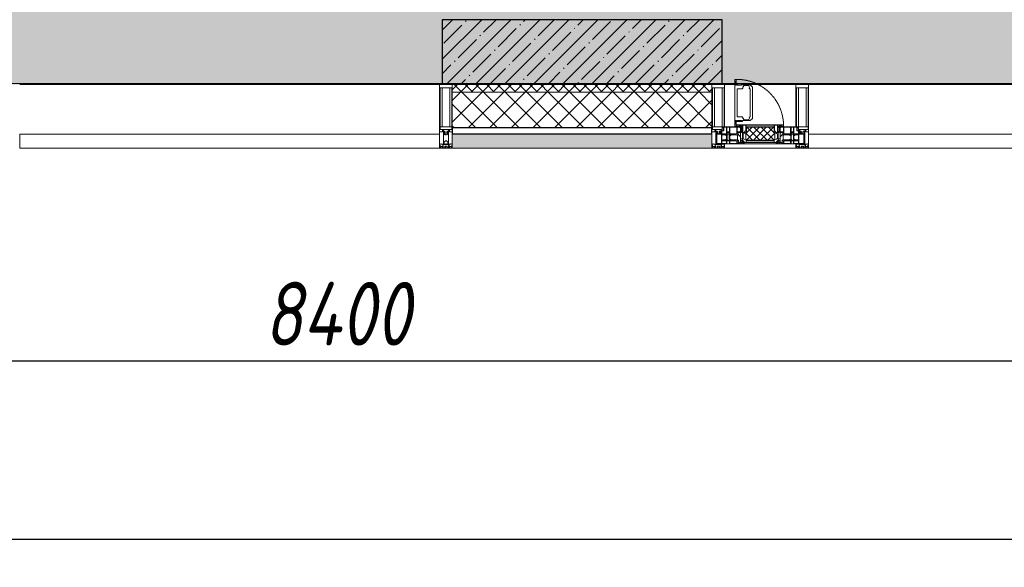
# Model space of a CAD drawing. Header units: millimetres. Extents: x -26888115 to 7466299, y -86687 to 22081.
# Tile 25 of 225: x 55668 to 59537, y -51379 to -49229. Entities that reach past the tile are written whole.
import ezdxf

# ---------------------------------------------------------------- set-up
doc = ezdxf.new("R2010")
doc.units = ezdxf.units.MM
doc.linetypes.add('-D1-02х01', pattern=[3, 2, -1])
doc.layers.get('Defpoints').update_dxf_attribs({"color": 31})
for name, color, linetype, lineweight in [('_0', 7, 'Continuous', 13), ('A-200-M_WALL', 7, 'Continuous', 5), ('A-200-M_WALL_PAT', 7, 'Continuous', 5), ('A-214-M_CURT_WALL', 7, 'Continuous', 5), ('A-215-M_CURT_PANEL', 7, 'Continuous', 5), ('A-230-M_FLOOR', 7, 'Continuous', 5), ('A-314-M_WINDOW', 7, 'Continuous', 5), ('S-280-M_COLUMN', 7, 'Continuous', 5), ('Z-060-M_DETAIL', 7, 'Continuous', 5), ('Оси', 7, 'Continuous', 5)]:
    doc.layers.add(name, color=color, linetype=linetype, lineweight=lineweight)
doc.styles.add('fl_iso paper', font='isocpeur.ttf', dxfattribs={"width": 0.8, "oblique": 10})
doc.dimstyles.new('In tre 1_100', dxfattribs={"dimscale": 100, "dimtxt": 2.5, "dimasz": 2, "dimexe": 1, "dimexo": 0.7, "dimgap": 0.6, "dimtad": 1, "dimdec": 0, "dimrnd": 5, "dimzin": 0, "dimdsep": 46, "dimtxsty": 'fl_iso paper', "dimblk": 'ARCHTICK', "dimcen": 0, "dimdle": 1, "dimadec": 0, "dimazin": 0, "dimtfac": 1, "dimtdec": 0, "dimtofl": 0, "dimtmove": 1, "dimatfit": 3, "dimldrblk": 'DOT', "dimfxl": 40, "dimtfillclr": 256, "dimtolj": 1, "dimtzin": 0, "dimarcsym": 1})

# ---------------------------------------------------------------- blocks, each defined once
blk = doc.blocks.new('_ArchTick')
at = {"color": 0, "linetype": 'ByBlock', "lineweight": 9, "const_width": 0.15}
blk.add_lwpolyline([(-0.5, -0.5), (0.5, 0.5)], dxfattribs=at)
blk = doc.blocks.new('*D260')
at = {"layer": 'Defpoints', "color": 0, "transparency": 16777216}
for p in [(35918, -51162.7), (73118, -51162.7), (73118, -51268.8)]:
    blk.add_point(p, dxfattribs=at)
at = {"layer": 'Оси', "color": 0, "lineweight": -2, "transparency": 16777216}
for p, q in [((35918, -51232.7), (35918, -51368.8)), ((73118, -51232.7), (73118, -51368.8)), ((35818, -51268.8), (73218, -51268.8))]:
    blk.add_line(p, q, dxfattribs=at)
at = {"layer": 'Оси', "color": 0, "lineweight": -2, "transparency": 16777216, "xscale": 200, "yscale": 200, "zscale": 200, "rotation": 180}
blk.add_blockref('_ArchTick', (35918, -51268.8), dxfattribs=at)
at = {"layer": 'Оси', "color": 0, "lineweight": -2, "transparency": 16777216, "xscale": 200, "yscale": 200, "zscale": 200}
blk.add_blockref('_ArchTick', (73118, -51268.8), dxfattribs=at)
at = {"layer": 'Оси', "color": 0, "transparency": 16777216, "insert": (54518, -51083.8), "char_height": 250, "attachment_point": 5, "style": 'fl_iso paper'}
blk.add_mtext('\\A1;37200', dxfattribs=at)
blk = doc.blocks.new('_DOT')
at = {"color": 0, "linetype": 'ByBlock'}
blk.add_line((-0.5, 0), (-1, 0), dxfattribs=at)
at = {"color": 0, "linetype": 'ByBlock', "const_width": 0.5}
blk.add_lwpolyline([(-0.25, 0, 1), (0.25, 0, 1)], format="xyb", close=True, dxfattribs=at)
blk = doc.blocks.new('*D264')
at = {"layer": 'Defpoints', "color": 0, "transparency": 16777216}
for p in [(61118, -50568.8), (52718, -51268.8), (61118, -51268.8)]:
    blk.add_point(p, dxfattribs=at)
at = {"layer": 'Оси', "color": 0, "lineweight": -2, "transparency": 16777216}
for p, q in [((52718, -51198.8), (52718, -50468.8)), ((61118, -51198.8), (61118, -50468.8)), ((52618, -50568.8), (61218, -50568.8))]:
    blk.add_line(p, q, dxfattribs=at)
at = {"layer": 'Оси', "color": 0, "lineweight": -2, "transparency": 16777216, "xscale": 200, "yscale": 200, "zscale": 200, "rotation": 180}
blk.add_blockref('_ArchTick', (52718, -50568.8), dxfattribs=at)
at = {"layer": 'Оси', "color": 0, "lineweight": -2, "transparency": 16777216, "xscale": 200, "yscale": 200, "zscale": 200}
blk.add_blockref('_ArchTick', (61118, -50568.8), dxfattribs=at)
at = {"layer": 'Оси', "color": 0, "transparency": 16777216, "insert": (56918, -50383.8), "char_height": 250, "attachment_point": 5, "style": 'fl_iso paper'}
blk.add_mtext('\\A1;8400', dxfattribs=at)
blk = doc.blocks.new('System Panel - A_PAN_Glass-4298516-50_AS_Plan_32_Пентхаус')
at = {"layer": 'A-215-M_CURT_PANEL'}
for p, q in [((825, 55), (-825, 55)), ((-825, 55), (-825, 0)), ((825, 0), (825, 55)), ((-825, 0), (825, 0))]:
    blk.add_line(p, q, dxfattribs=at)
blk = doc.blocks.new('Rectangular Mullion - R_StandardFrame_50Wx250H-3736074-50_AS_Plan_32_Пентхаус')
at = {"layer": 'A-214-M_CURT_WALL'}
blk.add_line((24240, -505), (22590, -505), dxfattribs=at)
blk = doc.blocks.new('A_PAN_Створка - 383мм-4633665-50_AS_Plan_32_Пентхаус')
at = {"layer": 'A-215-M_CURT_PANEL'}
h = blk.add_hatch(dxfattribs=at)
h.set_pattern_fill('FP_6', color=256, style=0, pattern_type=2)
h.set_pattern_definition([(225, (22400, -754.981), (14.142136, -14.142136), []), (315, (22400, -754.981), (14.142136, 14.142136), [])])
h.paths.add_polyline_path([(-54.5, -31.8), (-54.9, -34.1), (-57.2, -36.4), (-57.2, -60.8), (-54.6, -63.4), (-53.6, -82.7), (54.6, -81.8), (54.6, -63.4), (57.2, -60.8), (57.2, -36.4), (54.9, -34.1), (54.5, -31.8)])
at = {"layer": 'A-314-M_WINDOW'}
for p, q in [((-67.9, -17), (-171, -17)), ((-171, -17), (-171, -57)), ((-171, -18.5), (-153.5, -18.5)), ((-153.5, -18.5), (-152, -20)), ((-152, -20), (-152, -73.5)), ((-150.5, -17), (-150.5, -29.4)), ((-132.4, -18.6), (-150.5, -18.6)), ((-150.5, -29.4), (-132.4, -29.4)), ((-150.5, -33.6), (-150.5, -68)), ((-136.3, -33.6), (-150.5, -33.6)), ((-137.2, -31), (-135.8, -35)), ((-132.5, -31), (-137.2, -31)), ((-132.1, -36.8), (-135.8, -35)), ((-132.5, -31.9), (-133.4, -33.7)), ((-133.4, -33.7), (-130.1, -35.3)), ((-132.5, -31.9), (-132.5, -31)), ((-132.4, -29.4), (-132.4, -18.6)), ((-132.1, -49), (-132.1, -36.8)), ((-131, -18.2), (-131, -29.5)), ((-120.8, -18.2), (-131, -18.2)), ((-131, -29.5), (-120.8, -29.5)), ((-131, -30.9), (-131, -33)), ((-120.8, -30.9), (-131, -30.9)), ((-129.4, -34.6), (-131, -33)), ((-130.1, -35.3), (-129.4, -34.6)), ((-130.1, -35.3), (-130.1, -50.4)), ((-122.4, -34.6), (-120.8, -33)), ((-121.7, -35.3), (-122.4, -34.6)), ((-118.4, -33.7), (-121.7, -35.3)), ((-121.7, -35.3), (-121.7, -50.4)), ((-120.8, -18.2), (-120.8, -29.5)), ((-120.8, -30.9), (-120.8, -33)), ((-119.7, -36.8), (-115.9, -35)), ((-119.7, -49), (-119.7, -36.8)), ((-119.3, -18.6), (-92.5, -18.6)), ((-119.3, -29.4), (-119.3, -18.6)), ((-92.5, -29.4), (-119.3, -29.4)), ((-119.3, -31), (-114.6, -31)), ((-119.3, -31.9), (-119.3, -31)), ((-119.3, -31.9), (-118.4, -33.7)), ((-114.6, -31), (-115.9, -35)), ((-94.1, -33.5), (-115.4, -33.5)), ((-89.9, -35.1), (-94.1, -33.5)), ((-92.5, -18.6), (-92.5, -29.4)), ((-90.8, -18.5), (-90.8, -29.4)), ((-87.3, -18.5), (-90.8, -18.5)), ((-90.8, -29.4), (-85.9, -29.4)), ((-89.9, -32.5), (-89.9, -35.1)), ((-85.9, -32.5), (-89.9, -32.5)), ((-89.9, -35.1), (-89.9, -50.9)), ((-87.3, -20.4), (-87.3, -18.5)), ((-87.3, -20.4), (-87.3, -21.9)), ((-84.8, -20.4), (-87.3, -20.4)), ((-87.3, -21.9), (-85.9, -21.9)), ((-85.9, -18.2), (-85.9, -20.4)), ((-75.9, -18.2), (-85.9, -18.2)), ((-85.9, -21.9), (-85.9, -29.4)), ((-85.9, -29.4), (-85.9, -32.5)), ((-83.4, -20.4), (-84.8, -20.4)), ((-70, -33.8), (-83.4, -20.4)), ((-78, -84), (-78, -23.5)), ((-78, -23.5), (-67.9, -23.5)), ((-78, -36.8), (-70, -36.8)), ((-78, -45.6), (-78, -36.8)), ((-75.9, -21.5), (-75.9, -18.2)), ((-75.9, -21.5), (-75.9, -23.5)), ((-74.9, -21.5), (-75.9, -21.5)), ((-75.9, -23.5), (-73, -23.5)), ((-74.9, -17.9), (-74.9, -21.5)), ((-68.9, -17.9), (-74.9, -17.9)), ((-67.2, -29.3), (-73, -23.5)), ((-61.4, -23.5), (-70, -32.1)), ((-70, -32.1), (-70, -62.5)), ((-70, -36.8), (-70, -33.8)), ((-68.9, -21.5), (-68.9, -17.9)), ((-67.9, -21.5), (-68.9, -21.5)), ((67.9, -17), (-67.9, -17)), ((-61.4, -23.5), (-67.9, -17)), ((-67.9, -17), (-67.9, -23.5)), ((-67.9, -17), (67.9, -17)), ((-67.9, -21.5), (-67.9, -23.5)), ((-67.9, -23.5), (-64.6, -26.8)), ((-67.9, -23.5), (-64.6, -26.8)), ((-64.6, -26.8), (-67.2, -29.3)), ((-64.6, -26.8), (-61.4, -23.5)), ((61.4, -23.5), (-61.4, -23.5)), ((67.9, -17), (61.4, -23.5)), ((70, -32.1), (61.4, -23.5)), ((61.4, -23.5), (64.6, -26.8)), ((67.9, -23.5), (64.6, -26.8)), ((64.6, -26.8), (67.9, -23.5)), ((64.6, -26.8), (67.2, -29.3)), ((67.2, -29.3), (73, -23.5)), ((67.9, -23.5), (67.9, -17)), ((171, -17), (67.9, -17)), ((67.9, -21.5), (67.9, -23.5)), ((67.9, -21.5), (68.9, -21.5)), ((67.9, -23.5), (78, -23.5)), ((68.9, -17.9), (74.9, -17.9)), ((68.9, -21.5), (68.9, -17.9)), ((70, -33.8), (83.4, -20.4)), ((70, -62.5), (70, -32.1)), ((70, -36.8), (70, -33.8)), ((78, -36.8), (70, -36.8)), ((75.9, -23.5), (73, -23.5)), ((74.9, -17.9), (74.9, -21.5)), ((74.9, -21.5), (75.9, -21.5)), ((75.9, -18.2), (85.9, -18.2)), ((75.9, -21.5), (75.9, -18.2)), ((75.9, -21.5), (75.9, -23.5)), ((78, -23.5), (78, -84)), ((78, -45.6), (78, -36.8)), ((83.4, -20.4), (84.8, -20.4)), ((84.8, -20.4), (87.3, -20.4)), ((85.9, -18.2), (85.9, -20.4)), ((85.9, -21.9), (85.9, -29.4)), ((87.3, -21.9), (85.9, -21.9)), ((85.9, -29.4), (85.9, -32.5)), ((90.8, -29.4), (85.9, -29.4)), ((85.9, -32.5), (89.9, -32.5)), ((87.3, -18.5), (90.8, -18.5)), ((87.3, -20.4), (87.3, -18.5)), ((87.3, -20.4), (87.3, -21.9)), ((89.9, -32.5), (89.9, -35.1)), ((89.9, -35.1), (94.1, -33.5)), ((89.9, -35.1), (89.9, -50.9)), ((90.8, -18.5), (90.8, -29.4)), ((92.5, -18.6), (92.5, -29.4)), ((119.3, -18.6), (92.5, -18.6)), ((92.5, -29.4), (119.3, -29.4)), ((94.1, -33.5), (115.4, -33.5)), ((114.6, -31), (115.9, -35)), ((119.3, -31), (114.6, -31)), ((119.7, -36.8), (115.9, -35)), ((119.3, -31.9), (118.4, -33.7)), ((118.4, -33.7), (121.7, -35.3)), ((119.3, -29.4), (119.3, -18.6)), ((119.3, -31.9), (119.3, -31)), ((119.7, -49), (119.7, -36.8)), ((120.8, -18.2), (120.8, -29.5)), ((120.8, -18.2), (131, -18.2)), ((131, -29.5), (120.8, -29.5)), ((120.8, -30.9), (120.8, -33)), ((120.8, -30.9), (131, -30.9)), ((122.4, -34.6), (120.8, -33)), ((121.7, -35.3), (122.4, -34.6)), ((121.7, -35.3), (121.7, -50.4)), ((129.4, -34.6), (131, -33)), ((130.1, -35.3), (129.4, -34.6)), ((133.4, -33.7), (130.1, -35.3)), ((130.1, -35.3), (130.1, -50.4)), ((131, -18.2), (131, -29.5)), ((131, -30.9), (131, -33)), ((132.1, -36.8), (135.8, -35)), ((132.1, -49), (132.1, -36.8)), ((132.4, -18.6), (150.5, -18.6)), ((132.4, -29.4), (132.4, -18.6)), ((150.5, -29.4), (132.4, -29.4)), ((132.5, -31), (137.2, -31)), ((132.5, -31.9), (132.5, -31)), ((132.5, -31.9), (133.4, -33.7)), ((137.2, -31), (135.8, -35)), ((136.3, -33.6), (150.5, -33.6)), ((150.5, -17), (150.5, -29.4)), ((150.5, -33.6), (150.5, -68)), ((153.5, -18.5), (152, -20)), ((152, -20), (152, -73.5)), ((171, -18.5), (153.5, -18.5)), ((171, -57), (171, -17)), ((-171, -55.5), (-152, -55.5)), ((-171, -57), (-156, -57)), ((-153, -60), (-153, -73.5)), ((-153, -73.5), (-150, -73.5)), ((-136.4, -52.4), (-150.5, -52.4)), ((-150.5, -56.6), (-132.4, -56.6)), ((-150.5, -68), (-143.5, -68)), ((-150.5, -69.5), (-150.5, -73.5)), ((-145, -69.5), (-150.5, -69.5)), ((-150, -73.5), (-150, -84)), ((-145, -69.5), (-145, -79.5)), ((-143.5, -68), (-143.5, -81)), ((-137.2, -54.8), (-135.8, -50.8)), ((-132.5, -54.8), (-137.2, -54.8)), ((-132.1, -49), (-135.8, -50.8)), ((-133.4, -52), (-130.1, -50.4)), ((-132.5, -53.8), (-133.4, -52)), ((-132.5, -53.8), (-132.5, -54.8)), ((-132.4, -56.6), (-132.4, -82.5)), ((-129.4, -51.1), (-131, -52.7)), ((-131, -55.1), (-131, -52.7)), ((-120.8, -55.1), (-131, -55.1)), ((-131, -56.5), (-131, -62.6)), ((-131, -56.5), (-120.8, -56.5)), ((-120.8, -62.6), (-131, -62.6)), ((-131, -64.6), (-120.8, -64.6)), ((-131, -82.5), (-131, -64.6)), ((-130.1, -50.4), (-129.4, -51.1)), ((-121.7, -50.4), (-122.4, -51.1)), ((-122.4, -51.1), (-120.8, -52.7)), ((-118.4, -52), (-121.7, -50.4)), ((-120.8, -55.1), (-120.8, -52.7)), ((-120.8, -56.5), (-120.8, -62.6)), ((-120.8, -82.5), (-120.8, -64.6)), ((-119.7, -49), (-115.9, -50.8)), ((-119.3, -53.8), (-118.4, -52)), ((-119.3, -53.8), (-119.3, -54.8)), ((-119.3, -54.8), (-114.6, -54.8)), ((-119.3, -56.6), (-119.3, -82.5)), ((-92.5, -56.6), (-119.3, -56.6)), ((-114.6, -54.8), (-115.9, -50.8)), ((-94.1, -52.5), (-115.3, -52.5)), ((-89.9, -50.9), (-94.1, -52.5)), ((-92.5, -56.6), (-92.5, -82.5)), ((-90.8, -56.6), (-85.9, -56.6)), ((-90.8, -62.7), (-90.8, -56.6)), ((-80.4, -62.7), (-90.8, -62.7)), ((-90.8, -64.6), (-90.8, -82.5)), ((-80.1, -64.6), (-90.8, -64.6)), ((-89.9, -52.2), (-89.9, -50.9)), ((-89.9, -52.2), (-88.6, -53.5)), ((-85.9, -53.5), (-88.6, -53.5)), ((-85.9, -53.5), (-78, -45.6)), ((-85.9, -56.6), (-85.9, -53.5)), ((-80.4, -61.1), (-80.4, -62.7)), ((-78, -61.1), (-80.4, -61.1)), ((-80.1, -66.1), (-80.1, -64.6)), ((-78, -66.1), (-80.1, -66.1)), ((-78, -66.1), (-78, -61.1)), ((-70, -62.5), (-73.9, -62.5)), ((-73.9, -62.5), (-73.9, -87.5)), ((73.9, -62.5), (70, -62.5)), ((73.9, -87.5), (73.9, -62.5)), ((85.9, -53.5), (78, -45.6)), ((78, -61.1), (80.4, -61.1)), ((78, -66.1), (78, -61.1)), ((78, -66.1), (80.1, -66.1)), ((80.1, -64.6), (90.8, -64.6)), ((80.1, -66.1), (80.1, -64.6)), ((80.4, -61.1), (80.4, -62.7)), ((80.4, -62.7), (90.8, -62.7)), ((85.9, -53.5), (88.6, -53.5)), ((85.9, -56.6), (85.9, -53.5)), ((90.8, -56.6), (85.9, -56.6)), ((89.9, -52.2), (88.6, -53.5)), ((89.9, -50.9), (94.1, -52.5)), ((89.9, -52.2), (89.9, -50.9)), ((90.8, -62.7), (90.8, -56.6)), ((90.8, -64.6), (90.8, -82.5)), ((92.5, -56.6), (119.3, -56.6)), ((92.5, -56.6), (92.5, -82.5)), ((94.1, -52.5), (115.3, -52.5)), ((114.6, -54.8), (115.9, -50.8)), ((119.3, -54.8), (114.6, -54.8)), ((119.7, -49), (115.9, -50.8)), ((118.4, -52), (121.7, -50.4)), ((119.3, -53.8), (118.4, -52)), ((119.3, -53.8), (119.3, -54.8)), ((119.3, -56.6), (119.3, -82.5)), ((122.4, -51.1), (120.8, -52.7)), ((120.8, -55.1), (120.8, -52.7)), ((120.8, -55.1), (131, -55.1)), ((120.8, -56.5), (120.8, -62.6)), ((131, -56.5), (120.8, -56.5)), ((120.8, -62.6), (131, -62.6)), ((120.8, -82.5), (120.8, -64.6)), ((131, -64.6), (120.8, -64.6)), ((121.7, -50.4), (122.4, -51.1)), ((130.1, -50.4), (129.4, -51.1)), ((129.4, -51.1), (131, -52.7)), ((133.4, -52), (130.1, -50.4)), ((131, -55.1), (131, -52.7)), ((131, -56.5), (131, -62.6)), ((131, -82.5), (131, -64.6)), ((132.1, -49), (135.8, -50.8)), ((150.5, -56.6), (132.4, -56.6)), ((132.4, -56.6), (132.4, -82.5)), ((132.5, -53.8), (133.4, -52)), ((132.5, -53.8), (132.5, -54.8)), ((132.5, -54.8), (137.2, -54.8)), ((137.2, -54.8), (135.8, -50.8)), ((136.4, -52.4), (150.5, -52.4)), ((143.5, -68), (143.5, -81)), ((150.5, -68), (143.5, -68)), ((145, -69.5), (150.5, -69.5)), ((145, -69.5), (145, -79.5)), ((150, -84), (150, -73.5)), ((150, -73.5), (153, -73.5)), ((150.5, -69.5), (150.5, -73.5)), ((171, -55.5), (152, -55.5)), ((153, -73.5), (153, -60)), ((156, -57), (171, -57)), ((-150, -84), (-78, -84)), ((-148.5, -81), (-148.5, -82.5)), ((-143.5, -81), (-148.5, -81)), ((-148.5, -82.5), (-132.4, -82.5)), ((-131, -82.5), (-120.8, -82.5)), ((-119.3, -82.5), (-92.5, -82.5)), ((-73.9, -87.5), (-91.5, -87.5)), ((-91.5, -87.5), (-91.5, -92)), ((-91.5, -92), (91.5, -92)), ((-90.8, -82.5), (-79.5, -82.5)), ((-78, -84), (-85, -84)), ((-85, -84), (-85, -87.5)), ((-85, -87.5), (-78, -87.5)), ((-79.5, -80.6), (-78, -80.6)), ((-79.5, -82.5), (-79.5, -80.6)), ((-78, -87.5), (-78, -84)), ((-78, -84), (-73.9, -84)), ((73.9, -84), (78, -84)), ((91.5, -87.5), (73.9, -87.5)), ((79.5, -80.6), (78, -80.6)), ((78, -87.5), (78, -84)), ((78, -84), (85, -84)), ((78, -84), (150, -84)), ((85, -87.5), (78, -87.5)), ((79.5, -82.5), (79.5, -80.6)), ((90.8, -82.5), (79.5, -82.5)), ((85, -84), (85, -87.5)), ((91.5, -92), (91.5, -87.5)), ((119.3, -82.5), (92.5, -82.5)), ((131, -82.5), (120.8, -82.5)), ((148.5, -82.5), (132.4, -82.5)), ((143.5, -81), (148.5, -81)), ((148.5, -81), (148.5, -82.5))]:
    blk.add_line(p, q, dxfattribs=at)
for centre, start, end in [((-156, -60), 0, 90), ((156, -60), 90, 180)]:
    blk.add_arc(centre, 3, start, end, dxfattribs=at)
at = {"layer": 'A-314-M_WINDOW', "linetype": '-D1-02х01'}
blk.add_arc((91.4, -87.5), 183, 181.4091, 271.1445, dxfattribs=at)
at = {"layer": 'Z-060-M_DETAIL'}
for p, q in [((-70, -32.1), (-61.4, -23.5)), ((-70, -62.5), (-70, -32.1)), ((-67.8, -38.3), (-65.7, -37.4)), ((-67.8, -55.7), (-67.8, -38.3)), ((-65.7, -37.4), (-60.8, -34.7)), ((61.4, -23.5), (-61.4, -23.5)), ((-60.8, -34.7), (-57.3, -35.9)), ((-55.2, -33.8), (-57.3, -35.9)), ((-54.9, -34.1), (-57.2, -36.4)), ((-57.2, -36.4), (-57.2, -60.8)), ((-55.2, -33.8), (-54.8, -31.5)), ((-54.9, -25.8), (-53.9, -24.8)), ((-54.9, -29.5), (-54.9, -25.8)), ((-53.9, -30.5), (-54.9, -29.5)), ((-54.5, -31.8), (-54.9, -34.1)), ((0, -31.5), (-54.8, -31.5)), ((54.5, -31.8), (-54.5, -31.8)), ((-53.9, -24.8), (53.9, -24.8)), ((53.9, -30.5), (-53.9, -30.5)), ((0, -31.5), (54.8, -31.5)), ((54.9, -25.8), (53.9, -24.8)), ((53.9, -30.5), (54.9, -29.5)), ((54.9, -34.1), (54.5, -31.8)), ((55.2, -33.8), (54.8, -31.5)), ((54.9, -29.5), (54.9, -25.8)), ((57.2, -36.4), (54.9, -34.1)), ((55.2, -33.8), (57.3, -35.9)), ((57.2, -60.8), (57.2, -36.4)), ((60.8, -34.7), (57.3, -35.9)), ((65.7, -37.4), (60.8, -34.7)), ((70, -32.1), (61.4, -23.5)), ((67.8, -38.3), (65.7, -37.4)), ((67.8, -55.7), (67.8, -38.3)), ((70, -62.5), (70, -32.1)), ((-73.9, -62.5), (-70, -62.5)), ((-73.9, -87.5), (-73.9, -62.5)), ((-69.4, -66.5), (-73.9, -66.5)), ((-69.4, -81.5), (-69.4, -66.5)), ((-61.7, -62.5), (-67.9, -62.5)), ((-67.9, -62.5), (-67.9, -89.3)), ((-66, -56.5), (-67.8, -55.7)), ((-66, -56.5), (-62, -59.1)), ((-62, -59.1), (-60.7, -61)), ((-61.7, -64.9), (-61.7, -62.5)), ((-60.1, -67.7), (-61.7, -64.9)), ((-60.7, -61), (-57.4, -61)), ((-56.4, -67.7), (-60.1, -67.7)), ((-57.4, -61), (-54.9, -63.5)), ((-57.2, -60.8), (-54.6, -63.4)), ((-56.4, -89.4), (-56.4, -67.7)), ((-54.9, -63.5), (-54.9, -81.9)), ((-54.6, -63.4), (-54.6, -81.8)), ((54.6, -63.4), (57.2, -60.8)), ((54.6, -81.8), (54.6, -63.4)), ((57.4, -61), (54.9, -63.5)), ((54.9, -63.5), (54.9, -81.9)), ((56.4, -67.7), (60.1, -67.7)), ((56.4, -89.4), (56.4, -67.7)), ((60.7, -61), (57.4, -61)), ((60.1, -67.7), (61.7, -64.9)), ((62, -59.1), (60.7, -61)), ((61.7, -62.5), (67.9, -62.5)), ((61.7, -64.9), (61.7, -62.5)), ((66, -56.5), (62, -59.1)), ((66, -56.5), (67.8, -55.7)), ((67.9, -62.5), (67.9, -89.3)), ((69.4, -66.5), (73.9, -66.5)), ((69.4, -81.5), (69.4, -66.5)), ((73.9, -62.5), (70, -62.5)), ((73.9, -87.5), (73.9, -62.5)), ((-91.5, -87.5), (-73.9, -87.5)), ((-91.5, -92), (-91.5, -87.5)), ((-91.5, -92), (91.5, -92)), ((-83.4, -90.3), (-83.4, -87.5)), ((-83.4, -90.3), (-69.4, -90.3)), ((-73.9, -81.5), (-69.4, -81.5)), ((-69.4, -85.5), (-73.9, -85.5)), ((-69.4, -90.3), (-69.4, -85.5)), ((-67.9, -89.3), (-66.9, -90.3)), ((-66.9, -90.3), (-57.4, -90.3)), ((-57.4, -90.3), (-56.4, -89.4)), ((-54.9, -81.9), (-53.8, -83)), ((-54.9, -85.6), (-53.9, -84.6)), ((-54.9, -89.3), (-54.9, -85.6)), ((-53.9, -90.3), (-54.9, -89.3)), ((-54.6, -81.8), (-53.6, -82.7)), ((-53.9, -84.6), (53.9, -84.6)), ((53.9, -90.3), (-53.9, -90.3)), ((53.8, -83), (-53.8, -83)), ((-53.6, -82.7), (53.6, -82.7)), ((53.6, -82.7), (54.6, -81.8)), ((54.9, -81.9), (53.8, -83)), ((54.9, -85.6), (53.9, -84.6)), ((53.9, -90.3), (54.9, -89.3)), ((54.9, -89.3), (54.9, -85.6)), ((57.4, -90.3), (56.4, -89.4)), ((66.9, -90.3), (57.4, -90.3)), ((67.9, -89.3), (66.9, -90.3)), ((73.9, -81.5), (69.4, -81.5)), ((69.4, -85.5), (73.9, -85.5)), ((69.4, -90.3), (69.4, -85.5)), ((83.4, -90.3), (69.4, -90.3)), ((91.5, -87.5), (73.9, -87.5)), ((83.4, -90.3), (83.4, -87.5)), ((91.5, -92), (91.5, -87.5))]:
    blk.add_line(p, q, dxfattribs=at)
at = {"layer": 'Z-060-M_DETAIL', "color": 9, "true_color": 0xc8c8c8}
for p, q in [((39.7, -109), (31.1, -117.6)), ((70.1, -109), (39.7, -109)), ((45, -113.3), (42.3, -118.2)), ((45.9, -111.2), (45, -113.3)), ((63.3, -111.2), (45.9, -111.2)), ((64.1, -113), (63.3, -111.2)), ((64.1, -113), (66.7, -117)), ((70.1, -105.1), (70.1, -109)), ((95.1, -105.1), (70.1, -105.1)), ((74.1, -109.6), (74.1, -105.1)), ((89.1, -109.6), (74.1, -109.6)), ((89.1, -105.1), (89.1, -109.6)), ((93.1, -109.6), (93.1, -105.1)), ((97.9, -109.6), (93.1, -109.6)), ((95.1, -87.5), (95.1, -105.1)), ((99.6, -87.5), (95.1, -87.5)), ((97.9, -95.6), (95.1, -95.6)), ((97.9, -95.6), (97.9, -109.6)), ((99.6, -270.5), (99.6, -87.5)), ((31.1, -117.6), (31.1, -240.4)), ((41.4, -123.8), (39.1, -124.2)), ((39.1, -179), (39.1, -124.2)), ((41.4, -123.8), (43.5, -121.7)), ((42.3, -118.2), (43.5, -121.7)), ((66.7, -117), (68.6, -118.3)), ((68.6, -118.3), (68.6, -121.6)), ((68.6, -121.6), (71.1, -124.1)), ((71.1, -124.1), (89.5, -124.1)), ((89.5, -124.1), (90.6, -125.2)), ((90.6, -125.2), (90.6, -232.8)), ((39.1, -179), (39.1, -233.8)), ((39.7, -249), (31.1, -240.4)), ((41.4, -234.2), (39.1, -233.8)), ((70.1, -249), (39.7, -249)), ((41.4, -234.2), (43.5, -236.3)), ((42.3, -239.8), (43.5, -236.3)), ((45, -244.7), (42.3, -239.8)), ((45.9, -246.8), (45, -244.7)), ((63.3, -246.8), (45.9, -246.8)), ((64.1, -245), (63.3, -246.8)), ((64.1, -245), (66.7, -241)), ((66.7, -241), (68.6, -239.7)), ((68.6, -236.4), (71.1, -233.9)), ((68.6, -239.7), (68.6, -236.4)), ((70.1, -252.9), (70.1, -249)), ((95.1, -252.9), (70.1, -252.9)), ((71.1, -233.9), (89.5, -233.9)), ((74.1, -248.4), (74.1, -252.9)), ((89.1, -248.4), (74.1, -248.4)), ((89.1, -252.9), (89.1, -248.4)), ((89.5, -233.9), (90.6, -232.8)), ((93.1, -248.4), (93.1, -252.9)), ((97.9, -248.4), (93.1, -248.4)), ((95.1, -270.5), (95.1, -252.9)), ((97.9, -262.4), (95.1, -262.4)), ((99.6, -270.5), (95.1, -270.5)), ((97.9, -262.4), (97.9, -248.4))]:
    blk.add_line(p, q, dxfattribs=at)
blk = doc.blocks.new('Rectangular Mullion - R_StandardFrame_50Wx250H-3725450-50_AS_Plan_32_Пентхаус')
at = {"layer": 'A-214-M_CURT_WALL'}
for p, q in [((22260, -505), (22300.4, -505)), ((22329.9, -505), (22540, -505)), ((22260, -755), (22540, -755))]:
    blk.add_line(p, q, dxfattribs=at)
blk = doc.blocks.new('Rectangular Mullion - 50Wx250H-V9-50_AS_Plan_32_Пентхаус')
at = {"layer": 'Z-060-M_DETAIL'}
for p, q in [((-25, 65.2), (-25, 250)), ((-25, 250), (0, 250)), ((-23, 237.3), (0, 237.3)), ((-23, 237.3), (-23, 73.6)), ((-14.9, 84), (-14.9, 237.3)), ((25, 250), (0, 250)), ((23, 237.3), (0, 237.3)), ((14.9, 84), (14.9, 237.3)), ((23, 237.3), (23, 84)), ((25, 84), (25, 250)), ((0, 84), (-23, 84)), ((0, 84), (15, 84)), ((-14, 65.2), (-25, 65.2)), ((-0.5, 73.6), (-23, 73.6)), ((-14, 71.3), (-14, 65.2)), ((-10, 71.3), (-14, 71.3)), ((-10, 53), (-10, 71.3)), ((-8.7, 53), (-10, 53)), ((-10, 53), (-10, 17)), ((-8.7, 53), (-7, 54.7)), ((-7, 65.2), (-5.9, 67.3)), ((-7, 65.2), (-7, 54.7)), ((-4.1, 67.3), (-5.9, 67.3)), ((-4.1, 67.3), (-2.9, 65.1)), ((-2.9, 65.1), (-2.9, 57)), ((0.5, 73.6), (15, 73.6)), ((4.1, 67.3), (2.9, 65.1)), ((2.9, 65.1), (2.9, 57)), ((4.1, 67.3), (5.9, 67.3)), ((7, 65.2), (5.9, 67.3)), ((7, 65.2), (7, 57)), ((10, 71.3), (10.9, 71.3)), ((10, 57.4), (10, 71.3)), ((-23.8, 14.6), (-25, 14.2)), ((-25, 0), (-25, 14.2)), ((-22.3, 17), (-23.8, 17)), ((-23.8, 17), (-23.8, 14.6)), ((-22.5, 10.6), (-23.8, 14.6)), ((-22.5, 10.6), (-23.7, 9.9)), ((-23.7, 1.3), (-23.7, 9.9)), ((-23.7, 1.3), (-11.8, 1.3)), ((-23.2, 10.2), (-22.5, 8)), ((-22.5, 8), (-22.5, 4.5)), ((-21.3, 4.5), (-22.5, 4.5)), ((-22.3, 17), (-22.3, 16)), ((-22.3, 16), (-21.3, 16)), ((-19, 17.6), (-21.3, 16)), ((-21.3, 4.5), (-21.3, 6.5)), ((-21.3, 6.5), (-14.2, 6.5)), ((-18.4, 16.6), (-19, 17.6)), ((-7.4, 16.6), (-18.4, 16.6)), ((-14.2, 6.5), (-14.2, 4.5)), ((-13.2, 4.5), (-14.2, 4.5)), ((-13.2, 4.5), (-12.2, 7.2)), ((-12.7, 7.6), (-11.3, 11.4)), ((-12.7, 7.6), (-11.8, 6.9)), ((-12.2, 9), (-12.2, 14.8)), ((-12.2, 14.8), (0, 14.8)), ((-11.8, 1.3), (-11.8, 6.9)), ((-10.5, 11.2), (-11.3, 11.4)), ((-10.5, 1.5), (-10.5, 11.2)), ((-4.8, 1.5), (-10.5, 1.5)), ((-10, 17), (-7.5, 17)), ((-8.5, 23), (-6, 25.5)), ((-8.5, 18.5), (-8.5, 23)), ((-7.5, 18.5), (-8.5, 18.5)), ((-7.5, 17), (-7.5, 18.5)), ((-7.4, 18), (-7.4, 16.6)), ((-6, 18), (-7.4, 18)), ((0, 8), (-4.8, 8)), ((-4.8, 1.5), (-4.8, 8)), ((-2.6, 16.8), (0, 16.8)), ((2.6, 16.8), (0, 16.8)), ((0, 14.8), (0, 16.8)), ((0, 14.8), (0, 16.8)), ((12.2, 14.8), (0, 14.8)), ((0, 0), (0, 8)), ((0, 8), (4.8, 8)), ((0, 0), (0, 8)), ((4.8, 1.5), (4.8, 8)), ((4.8, 1.5), (10.5, 1.5)), ((7.4, 16.6), (18.4, 16.6)), ((10.5, 11.2), (11.3, 11.4)), ((10.5, 1.5), (10.5, 11.2)), ((12.7, 7.6), (11.3, 11.4)), ((12.7, 7.6), (11.8, 6.9)), ((11.8, 1.3), (11.8, 6.9)), ((23.7, 1.3), (11.8, 1.3)), ((12.2, 9), (12.2, 14.8)), ((13.2, 4.5), (12.2, 7.2)), ((13.2, 4.5), (14.2, 4.5)), ((21.3, 6.5), (14.2, 6.5)), ((14.2, 6.5), (14.2, 4.5)), ((19.9, 17), (21.3, 16)), ((22.3, 16), (21.3, 16)), ((21.3, 4.5), (21.3, 6.5)), ((21.3, 4.5), (22.5, 4.5)), ((22.3, 17), (22.3, 16)), ((22.5, 10.6), (23.8, 14.6)), ((22.5, 10.6), (23.7, 9.9)), ((23.2, 10.2), (22.5, 8)), ((22.5, 8), (22.5, 4.5)), ((23.7, 1.3), (23.7, 9.9)), ((23.8, 17), (23.8, 14.6)), ((23.8, 14.6), (25, 14.2)), ((25, 0), (25, 14.2)), ((-25, 0), (0, 0)), ((25, 0), (0, 0))]:
    blk.add_line(p, q, dxfattribs=at)
for centre, start, end in [((-0.5, 73.1), 360, 90), ((0.5, 73.1), 90, 180)]:
    blk.add_arc(centre, 0.5, start, end, dxfattribs=at)
blk = doc.blocks.new('Rectangular Mullion - R_StandardFrame_50Wx250H-4298508-50_AS_Plan_32_Пентхаус')
at = {"layer": 'A-214-M_CURT_WALL', "lineweight": 9}
for p, q in [((-25, -250), (-25, 0)), ((-25, 0), (25, 0)), ((25, 0), (25, -17)), ((25, -84), (25, -250)), ((25, -250), (-25, -250))]:
    blk.add_line(p, q, dxfattribs=at)
blk = doc.blocks.new('Rectangular Mullion - 50Wx250H-V10-50_AS_Plan_32_Пентхаус')
at = {"layer": 'Z-060-M_DETAIL'}
for p, q in [((-25, 84), (-25, 250)), ((-25, 250), (0, 250)), ((-23, 237.3), (0, 237.3)), ((-23, 237.3), (-23, 84)), ((-14.9, 84), (-14.9, 237.3)), ((25, 250), (0, 250)), ((23, 237.3), (0, 237.3)), ((14.9, 84), (14.9, 237.3)), ((23, 237.3), (23, 73.6)), ((25, 65.2), (25, 250)), ((0, 84), (-15, 84)), ((0, 84), (23, 84)), ((-0.5, 73.6), (-15, 73.6)), ((-10, 71.3), (-12, 71.3)), ((-10, 57.4), (-10, 71.3)), ((-7, 65.2), (-5.9, 67.3)), ((-7, 65.2), (-7, 57)), ((-4.1, 67.3), (-5.9, 67.3)), ((-4.1, 67.3), (-2.9, 65.1)), ((-2.9, 65.1), (-2.9, 57)), ((0.5, 73.6), (23, 73.6)), ((4.1, 67.3), (2.9, 65.1)), ((2.9, 65.1), (2.9, 57)), ((4.1, 67.3), (5.9, 67.3)), ((7, 65.2), (5.9, 67.3)), ((7, 65.2), (7, 54.7)), ((8.7, 53), (7, 54.7)), ((8.7, 53), (10, 53)), ((10, 71.3), (14, 71.3)), ((10, 53), (10, 71.3)), ((10, 53), (10, 17)), ((14, 71.3), (14, 65.2)), ((14, 65.2), (25, 65.2)), ((-23.8, 14.6), (-25, 14.2)), ((-25, 0), (-25, 14.2)), ((-23.8, 17), (-23.8, 14.6)), ((-22.5, 10.6), (-23.8, 14.6)), ((-22.5, 10.6), (-23.7, 9.9)), ((-23.7, 1.3), (-23.7, 9.9)), ((-23.7, 1.3), (-11.8, 1.3)), ((-23.2, 10.2), (-22.5, 8)), ((-22.5, 8), (-22.5, 4.5)), ((-21.3, 4.5), (-22.5, 4.5)), ((-22.3, 17), (-22.3, 16)), ((-22.3, 16), (-21.3, 16)), ((-19.9, 17), (-21.3, 16)), ((-21.3, 4.5), (-21.3, 6.5)), ((-21.3, 6.5), (-14.2, 6.5)), ((-7.4, 16.6), (-18.4, 16.6)), ((-14.2, 6.5), (-14.2, 4.5)), ((-13.2, 4.5), (-14.2, 4.5)), ((-13.2, 4.5), (-12.2, 7.2)), ((-12.7, 7.6), (-11.3, 11.4)), ((-12.7, 7.6), (-11.8, 6.9)), ((-12.2, 9), (-12.2, 14.8)), ((-12.2, 14.8), (0, 14.8)), ((-11.8, 1.3), (-11.8, 6.9)), ((-10.5, 11.2), (-11.3, 11.4)), ((-10.5, 1.5), (-10.5, 11.2)), ((-4.8, 1.5), (-10.5, 1.5)), ((0, 8), (-4.8, 8)), ((-4.8, 1.5), (-4.8, 8)), ((-2.6, 16.8), (0, 16.8)), ((2.6, 16.8), (0, 16.8)), ((0, 14.8), (0, 16.8)), ((0, 14.8), (0, 16.8)), ((12.2, 14.8), (0, 14.8)), ((0, 0), (0, 8)), ((0, 8), (4.8, 8)), ((0, 0), (0, 8)), ((4.8, 1.5), (4.8, 8)), ((4.8, 1.5), (10.5, 1.5)), ((8.5, 23), (6, 25.5)), ((6, 18), (7.4, 18)), ((7.4, 18), (7.4, 16.6)), ((7.4, 16.6), (18.4, 16.6)), ((7.5, 18.5), (8.5, 18.5)), ((7.5, 17), (7.5, 18.5)), ((10, 17), (7.5, 17)), ((8.5, 18.5), (8.5, 23)), ((10.5, 11.2), (11.3, 11.4)), ((10.5, 1.5), (10.5, 11.2)), ((12.7, 7.6), (11.3, 11.4)), ((12.7, 7.6), (11.8, 6.9)), ((11.8, 1.3), (11.8, 6.9)), ((23.7, 1.3), (11.8, 1.3)), ((12.2, 9), (12.2, 14.8)), ((13.2, 4.5), (12.2, 7.2)), ((13.2, 4.5), (14.2, 4.5)), ((21.3, 6.5), (14.2, 6.5)), ((14.2, 6.5), (14.2, 4.5)), ((18.4, 16.6), (19, 17.6)), ((19, 17.6), (21.3, 16)), ((22.3, 16), (21.3, 16)), ((21.3, 4.5), (21.3, 6.5)), ((21.3, 4.5), (22.5, 4.5)), ((22.3, 17), (22.3, 16)), ((22.3, 17), (23.8, 17)), ((22.5, 10.6), (23.8, 14.6)), ((22.5, 10.6), (23.7, 9.9)), ((23.2, 10.2), (22.5, 8)), ((22.5, 8), (22.5, 4.5)), ((23.7, 1.3), (23.7, 9.9)), ((23.8, 17), (23.8, 14.6)), ((23.8, 14.6), (25, 14.2)), ((25, 0), (25, 14.2)), ((-25, 0), (0, 0)), ((25, 0), (0, 0))]:
    blk.add_line(p, q, dxfattribs=at)
for centre, start, end in [((-0.5, 73.1), 360, 90), ((0.5, 73.1), 90, 180)]:
    blk.add_arc(centre, 0.5, start, end, dxfattribs=at)
blk = doc.blocks.new('Rectangular Mullion - R_StandardFrame_50Wx250H-V11-50_AS_Plan_32_Пентхаус')
at = {"layer": 'A-214-M_CURT_WALL', "lineweight": 9}
for p, q in [((-25, -17), (-25, 0)), ((-25, 0), (25, 0)), ((25, 0), (25, -250)), ((-25, -250), (-25, -84)), ((25, -250), (-25, -250))]:
    blk.add_line(p, q, dxfattribs=at)
blk = doc.blocks.new('Rectangular Mullion - 50Wx250H-V4-50_AS_Plan_32_Пентхаус')
at = {"layer": 'Z-060-M_DETAIL'}
for p, q in [((-25, 65.2), (-25, 250)), ((-25, 250), (0, 250)), ((-23, 237.3), (0, 237.3)), ((-23, 237.3), (-23, 73.6)), ((-14.9, 84), (-14.9, 237.3)), ((25, 250), (0, 250)), ((23, 237.3), (0, 237.3)), ((14.9, 84), (14.9, 237.3)), ((23, 237.3), (23, 73.6)), ((25, 65.2), (25, 250)), ((0, 84), (-23, 84)), ((0, 84), (23, 84)), ((-14, 65.2), (-25, 65.2)), ((-0.5, 73.6), (-23, 73.6)), ((-14, 71.3), (-14, 65.2)), ((-10, 71.3), (-14, 71.3)), ((-10, 53), (-10, 71.3)), ((-8.7, 53), (-10, 53)), ((-10, 53), (-10, 17)), ((-8.7, 53), (-7, 54.7)), ((-7, 65.2), (-5.9, 67.3)), ((-7, 65.2), (-7, 54.7)), ((-4.1, 67.3), (-5.9, 67.3)), ((-4.1, 67.3), (-2.9, 65.1)), ((-2.9, 65.1), (-2.9, 54.6)), ((-1.3, 53), (-2.9, 54.6)), ((0, 53), (-1.3, 53)), ((0, 53), (1.3, 53)), ((0.5, 73.6), (23, 73.6)), ((1.3, 53), (2.9, 54.6)), ((4.1, 67.3), (2.9, 65.1)), ((2.9, 65.1), (2.9, 54.6)), ((4.1, 67.3), (5.9, 67.3)), ((7, 65.2), (5.9, 67.3)), ((7, 65.2), (7, 54.7)), ((8.7, 53), (7, 54.7)), ((8.7, 53), (10, 53)), ((10, 71.3), (14, 71.3)), ((10, 53), (10, 71.3)), ((10, 53), (10, 17)), ((14, 71.3), (14, 65.2)), ((14, 65.2), (25, 65.2)), ((-23.8, 14.6), (-25, 14.2)), ((-25, 0), (-25, 14.2)), ((-22.3, 17), (-23.8, 17)), ((-23.8, 17), (-23.8, 14.6)), ((-22.5, 10.6), (-23.8, 14.6)), ((-22.5, 10.6), (-23.7, 9.9)), ((-23.7, 1.3), (-23.7, 9.9)), ((-23.7, 1.3), (-11.8, 1.3)), ((-23.2, 10.2), (-22.5, 8)), ((-22.5, 8), (-22.5, 4.5)), ((-21.3, 4.5), (-22.5, 4.5)), ((-22.3, 17), (-22.3, 16)), ((-22.3, 16), (-21.3, 16)), ((-19, 17.6), (-21.3, 16)), ((-21.3, 4.5), (-21.3, 6.5)), ((-21.3, 6.5), (-14.2, 6.5)), ((-18.4, 16.6), (-19, 17.6)), ((-7.4, 16.6), (-18.4, 16.6)), ((-14.2, 6.5), (-14.2, 4.5)), ((-13.2, 4.5), (-14.2, 4.5)), ((-13.2, 4.5), (-12.2, 7.2)), ((-12.7, 7.6), (-11.3, 11.4)), ((-12.7, 7.6), (-11.8, 6.9)), ((-12.2, 9), (-12.2, 14.8)), ((-12.2, 14.8), (0, 14.8)), ((-11.8, 1.3), (-11.8, 6.9)), ((-10.5, 11.2), (-11.3, 11.4)), ((-10.5, 1.5), (-10.5, 11.2)), ((-4.8, 1.5), (-10.5, 1.5)), ((-10, 17), (-7.5, 17)), ((-8.5, 23), (-1.5, 30)), ((-8.5, 18.5), (-8.5, 23)), ((-7.5, 18.5), (-8.5, 18.5)), ((-7.5, 17), (-7.5, 18.5)), ((-7.4, 18), (-7.4, 16.6)), ((-2.6, 18), (-7.4, 18)), ((0, 8), (-4.8, 8)), ((-4.8, 1.5), (-4.8, 8)), ((-2.6, 18), (-2.6, 16.8)), ((-2.6, 16.8), (0, 16.8)), ((-1.5, 30), (0, 30)), ((1.5, 30), (0, 30)), ((2.6, 16.8), (0, 16.8)), ((0, 14.8), (0, 16.8)), ((0, 14.8), (0, 16.8)), ((12.2, 14.8), (0, 14.8)), ((0, 0), (0, 8)), ((0, 8), (4.8, 8)), ((0, 0), (0, 8)), ((8.5, 23), (1.5, 30)), ((2.6, 18), (2.6, 16.8)), ((2.6, 18), (7.4, 18)), ((4.8, 1.5), (4.8, 8)), ((4.8, 1.5), (10.5, 1.5)), ((7.4, 18), (7.4, 16.6)), ((7.4, 16.6), (18.4, 16.6)), ((7.5, 18.5), (8.5, 18.5)), ((7.5, 17), (7.5, 18.5)), ((10, 17), (7.5, 17)), ((8.5, 18.5), (8.5, 23)), ((10.5, 11.2), (11.3, 11.4)), ((10.5, 1.5), (10.5, 11.2)), ((12.7, 7.6), (11.3, 11.4)), ((12.7, 7.6), (11.8, 6.9)), ((11.8, 1.3), (11.8, 6.9)), ((23.7, 1.3), (11.8, 1.3)), ((12.2, 9), (12.2, 14.8)), ((13.2, 4.5), (12.2, 7.2)), ((13.2, 4.5), (14.2, 4.5)), ((21.3, 6.5), (14.2, 6.5)), ((14.2, 6.5), (14.2, 4.5)), ((18.4, 16.6), (19, 17.6)), ((19, 17.6), (21.3, 16)), ((22.3, 16), (21.3, 16)), ((21.3, 4.5), (21.3, 6.5)), ((21.3, 4.5), (22.5, 4.5)), ((22.3, 17), (22.3, 16)), ((22.3, 17), (23.8, 17)), ((22.5, 10.6), (23.8, 14.6)), ((22.5, 10.6), (23.7, 9.9)), ((23.2, 10.2), (22.5, 8)), ((22.5, 8), (22.5, 4.5)), ((23.7, 1.3), (23.7, 9.9)), ((23.8, 17), (23.8, 14.6)), ((23.8, 14.6), (25, 14.2)), ((25, 0), (25, 14.2)), ((-25, 0), (0, 0)), ((25, 0), (0, 0))]:
    blk.add_line(p, q, dxfattribs=at)
for centre, start, end in [((-0.5, 73.1), 360, 90), ((0.5, 73.1), 90, 180)]:
    blk.add_arc(centre, 0.5, start, end, dxfattribs=at)
blk = doc.blocks.new('Rectangular Mullion - R_StandardFrame_50Wx250H-4298506-50_AS_Plan_32_Пентхаус')
at = {"layer": 'A-214-M_CURT_WALL', "lineweight": 9}
for p, q in [((-25, -250), (-25, 0)), ((-25, 0), (25, 0)), ((25, 0), (25, -250)), ((25, -250), (-25, -250))]:
    blk.add_line(p, q, dxfattribs=at)
blk = doc.blocks.new('Rectangular Mullion - R_StandardFrame_50Wx250H-3735723-50_AS_Plan_32_Пентхаус')
at = {"layer": 'A-214-M_CURT_WALL'}
blk.add_line((21140, -505), (19490, -505), dxfattribs=at)
blk = doc.blocks.new('RST_AR_KMN_R22_B1_FCD_rvt-1-50_AS_Plan_32_Пентхаус')
at = {"layer": 'A-200-M_WALL_PAT'}
h = blk.add_hatch(dxfattribs=at)
h.set_pattern_fill('FP_4', color=256, style=0, pattern_type=2)
h.set_pattern_definition([(45, (0, 0), (-21.213203, 21.213203), []), (135, (0, 0), (-21.213203, -21.213203), [])])
h.paths.add_polyline_path([(21190, -535), (22210, -535), (22210, -505), (21190, -505)])
h = blk.add_hatch(dxfattribs=at)
h.set_pattern_fill('FP_5', color=256, style=0, pattern_type=2)
h.set_pattern_definition([(45, (0, 0), (-42.4264, 42.4264), []), (135, (0, 0), (-42.4264, -42.4264), [])])
h.paths.add_polyline_path([(21960.7, -675), (22210, -675), (22210, -535), (21190, -535), (21190, -675)])
at = {"layer": 'A-200-M_WALL_PAT', "true_color": 0xeff9fa}
blk.add_hatch(color=7, dxfattribs=at).paths.add_polyline_path([(21190, -755), (22210, -755), (22210, -700), (21190, -700)])
at = {"layer": 'A-200-M_WALL'}
for p, q in [((22210, -505), (21190, -505)), ((21190, -505), (21190, -535)), ((21190, -535), (21190, -675)), ((22210, -535), (21190, -535)), ((22210, -535), (22210, -505)), ((22210, -675), (22210, -535)), ((21190, -700), (21190, -755)), ((22210, -755), (22210, -700)), ((21190, -755), (22210, -755))]:
    blk.add_line(p, q, dxfattribs=at)
at = {"layer": 'A-200-M_WALL', "lineweight": 25}
for p, q in [((21190, -675), (21190, -700)), ((22210, -675), (21190, -675)), ((22210, -700), (22210, -675)), ((22210, -700), (21190, -700))]:
    blk.add_line(p, q, dxfattribs=at)
at = {"layer": 'A-214-M_CURT_WALL', "lineweight": 5}
for name, p in [('Rectangular Mullion - R_StandardFrame_50Wx250H-3735723-50_AS_Plan_32_Пентхаус', (0, 0)), ('Rectangular Mullion - 50Wx250H-V4-50_AS_Plan_32_Пентхаус', (21165, -755)), ('Rectangular Mullion - 50Wx250H-V9-50_AS_Plan_32_Пентхаус', (22235, -755)), ('Rectangular Mullion - R_StandardFrame_50Wx250H-3725450-50_AS_Plan_32_Пентхаус', (0, 0)), ('Rectangular Mullion - 50Wx250H-V10-50_AS_Plan_32_Пентхаус', (22565, -755)), ('Rectangular Mullion - R_StandardFrame_50Wx250H-3736074-50_AS_Plan_32_Пентхаус', (0, 0))]:
    blk.add_blockref(name, p, dxfattribs=at)
at = {"layer": 'A-214-M_CURT_WALL', "lineweight": 5, "extrusion": (0, 0, -1), "rotation": 180}
for name, p in [('Rectangular Mullion - R_StandardFrame_50Wx250H-4298506-50_AS_Plan_32_Пентхаус', (-21165, -755)), ('Rectangular Mullion - R_StandardFrame_50Wx250H-4298508-50_AS_Plan_32_Пентхаус', (-22235, -755)), ('Rectangular Mullion - R_StandardFrame_50Wx250H-V11-50_AS_Plan_32_Пентхаус', (-22565, -755))]:
    blk.add_blockref(name, p, dxfattribs=at)
at = {"layer": 'A-215-M_CURT_PANEL', "lineweight": 5, "rotation": 180}
blk.add_blockref('A_PAN_Створка - 383мм-4633665-50_AS_Plan_32_Пентхаус', (22400, -755), dxfattribs=at)
at = {"layer": 'A-215-M_CURT_PANEL', "lineweight": 5}
for p in [(20315, -755), (23415, -755)]:
    blk.add_blockref('System Panel - A_PAN_Glass-4298516-50_AS_Plan_32_Пентхаус', p, dxfattribs=at)

msp = doc.modelspace()

# ---------------------------------------------------------------- hatches: boundary and pattern name
at = {"layer": '_0', "transparency": 33554534}
h = msp.add_hatch(color=252, dxfattribs=at)
h.dxf.hatch_style = 1
h.paths.add_polyline_path([(35678, -49484.4), (73628, -49484.4), (73628, -19534.4), (35678, -19534.4)])
h.paths.add_polyline_path([(44578, -40979.4), (44578, -34929.4), (49428, -34929.4), (49428, -36429.4), (51078, -36429.4), (51078, -30029.4), (49428, -30029.4), (49428, -30823.8), (44578, -30823.8), (44578, -28029.4), (64728, -28029.4), (64728, -32969.4), (62778, -32969.4), (62778, -31029.4), (59878, -31029.4), (59878, -30029.4), (58578, -30029.4), (58578, -38979.4), (64728, -38979.4), (64728, -40979.4)], flags=16)
at = {"layer": 'S-280-M_COLUMN'}
h = msp.add_hatch(dxfattribs=at)
h.set_pattern_fill('FP_3', color=256, style=0, pattern_type=2)
h.set_pattern_definition([(45, (36177.975, -48979.44), (-57.02463, 57.02463), []), (45, (36235, -48979.44), (-57.02463, 57.02463), [100.806, -20.161, 3.353, -16.808])])
h.paths.add_polyline_path([(58138.7, -49479.4), (58428, -49478.6), (58428, -49229.4), (57328, -49229.4), (57328, -49479.4)])

# ---------------------------------------------------------------- linework, layer by layer
at = {"layer": 'A-230-M_FLOOR'}
for p, q in [((55382.9, -49479.4), (57328, -49479.4)), ((58428, -49479.4), (58478.4, -49479.4)), ((58482.9, -49479.4), (60428, -49479.4))]:
    msp.add_line(p, q, dxfattribs=at)
at = {"layer": 'S-280-M_COLUMN', "lineweight": 25}
for p, q in [((57328, -49229.4), (57328, -49479.4)), ((58428, -49229.4), (57328, -49229.4)), ((58428, -49479.4), (58428, -49229.4)), ((57328, -49479.4), (58428, -49479.4))]:
    msp.add_line(p, q, dxfattribs=at)

# ---------------------------------------------------------------- block references
at = {"lineweight": 5}
msp.add_blockref('RST_AR_KMN_R22_B1_FCD_rvt-1-50_AS_Plan_32_Пентхаус', (36178, -48979.4), dxfattribs=at)

# ---------------------------------------------------------------- dimensions: what is measured, and where the dimension line sits
at = {"layer": 'Оси'}
for base, p1, p2, picture, middle in [((61118, -50568.8), (52718, -51268.8), (61118, -51268.8), '*D264', (56918, -50383.8)), ((73118, -51268.8), (35918, -51162.7), (73118, -51162.7), '*D260', (54518, -51083.8))]:
    dim = msp.add_linear_dim(base=base, p1=p1, p2=p2, dimstyle='In tre 1_100', dxfattribs=at)
    dim.commit()
    dim.dimension.update_dxf_attribs({"geometry": picture, "text_midpoint": middle})

doc.saveas('drawing.dxf')
